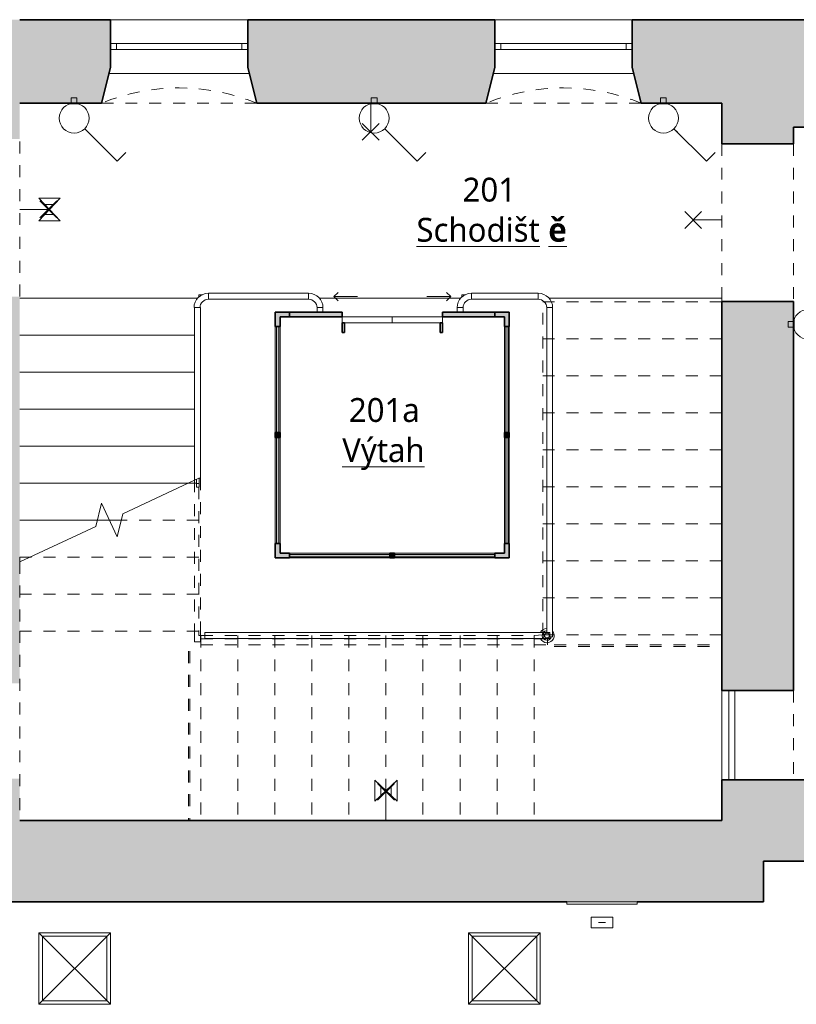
# Model space of a CAD drawing. Header units: metres. Extents: x -0.2 to 46.8, y -4.9 to 28.
# Tile 6 of 15: x 11.3 to 17.8, y 6.5 to 14.7. Entities that reach past the tile are written whole.
import ezdxf

# ---------------------------------------------------------------- set-up
doc = ezdxf.new("R2010")
doc.units = ezdxf.units.M
for name, pattern in [('AV - Carkovana 2mm', [0.0027, 0.002, -0.0007]), ('AV - Cerch_ 1 tecka 4mm', [0.006, 0.004, -0.001, 0, -0.001]), ('AV - Cerch_ 2 tecky 2mm', [0.0038, 0.002, -0.0006, 0, -0.0006, 0, -0.0006]), ('AV - Cerch_ 2 tecky 4mm', [0.008, 0.004, -0.0015, 0, -0.001, 0, -0.0015])]:
    doc.linetypes.add(name, pattern=pattern)
doc.layers.add('AV-MISTNOSTI', color=5, linetype='Continuous', lineweight=5, true_color=0x0000ff)
doc.layers.add('AV-TEXTY', color=5, linetype='Continuous', lineweight=13, true_color=0x0000ff)
doc.layers.add('AV-SRAFY', color=7, linetype='Continuous', lineweight=35)
doc.layers.add('AV-STAVBA', color=7, linetype='Continuous', lineweight=18)
doc.styles.add('Trebuchet MS_B', font='trebuc.ttf', dxfattribs={"height": 0.2})

# ---------------------------------------------------------------- blocks, each defined once
blk = doc.blocks.new('GM_Otvor_obdélníkový - 1320x2800-981965-2NP')
at = {"layer": 'AV-STAVBA', "color": 254, "linetype": 'AV - Cerch_ 1 tecka 4mm', "lineweight": 13, "true_color": 0xcccccc}
for p, q in [((-0.66, 0.315), (0.66, 0.315)), ((-0.66, -0.315), (0.66, -0.315)), ((-0.66, -0.315), (0.66, -0.315))]:
    blk.add_line(p, q, dxfattribs=at)
blk = doc.blocks.new('GM_Otvor_obdélníkový - 1320x2800-993324-2NP')
at = {"layer": 'AV-STAVBA', "color": 254, "linetype": 'AV - Cerch_ 1 tecka 4mm', "lineweight": 13, "true_color": 0xcccccc}
for p, q in [((-0.66, 0.3), (0.66, 0.3)), ((-0.66, -0.3), (0.66, -0.3)), ((-0.66, -0.3), (0.66, -0.3))]:
    blk.add_line(p, q, dxfattribs=at)
blk = doc.blocks.new('Systémový panel - Prosklený panel - Interiérový-1045395-2NP')
at = {"layer": 'AV-STAVBA', "true_color": 0xcccccc}
blk.add_hatch(color=254, dxfattribs=at).paths.add_polyline_path([(-0.445, 0.01), (-0.445, -0.01), (0.445, -0.01), (0.4444, 0.01)])
at = {"layer": 'AV-STAVBA', "color": 254, "true_color": 0xcccccc}
for p, q in [((0.445, 0.01), (-0.445, 0.01)), ((-0.445, 0.01), (-0.445, -0.01)), ((0.445, -0.01), (0.445, 0.01)), ((-0.445, -0.01), (0.445, -0.01))]:
    blk.add_line(p, q, dxfattribs=at)
blk = doc.blocks.new('Systémový panel - Prosklený panel - Interiérový-1045121-2NP')
at = {"layer": 'AV-STAVBA', "true_color": 0xcccccc}
blk.add_hatch(color=254, dxfattribs=at).paths.add_polyline_path([(0.42, 0.01), (-0.42, 0.01), (-0.42, -0.01), (0.42, -0.01)])
at = {"layer": 'AV-STAVBA', "color": 254, "true_color": 0xcccccc}
for p, q in [((0.42, 0.01), (-0.42, 0.01)), ((-0.42, 0.01), (-0.42, -0.01)), ((0.42, -0.01), (0.42, 0.01)), ((-0.42, -0.01), (0.42, -0.01))]:
    blk.add_line(p, q, dxfattribs=at)
blk = doc.blocks.new('L Corner Mullion - 100x100-1395239-2NP')
at = {"layer": 'AV-STAVBA', "true_color": 0xcccccc}
blk.add_hatch(color=254, dxfattribs=at).paths.add_polyline_path([(-0.02, 0.1), (-0.02, 0.02), (-0.1, 0.02), (-0.1, -0.02), (0.02, -0.02), (0.02, 0.1)])
at = {"layer": 'AV-STAVBA', "color": 254, "lineweight": 35, "true_color": 0xcccccc}
for p, q in [((0.02, 0.1), (-0.02, 0.1)), ((-0.02, 0.1), (-0.02, 0.02)), ((0.02, -0.02), (0.02, 0.1)), ((-0.02, 0.02), (-0.1, 0.02)), ((-0.1, 0.02), (-0.1, -0.02)), ((-0.1, -0.02), (0.02, -0.02))]:
    blk.add_line(p, q, dxfattribs=at)
blk = doc.blocks.new('L Corner Mullion - 100x100-1395240-2NP')
at = {"layer": 'AV-STAVBA', "true_color": 0xcccccc}
blk.add_hatch(color=254, dxfattribs=at).paths.add_polyline_path([(0.02, 0.1), (0.02, -0.02), (-0.1, -0.02), (-0.1, 0.02), (-0.02, 0.02), (-0.02, 0.1)])
at = {"layer": 'AV-STAVBA', "color": 254, "lineweight": 35, "true_color": 0xcccccc}
for p, q in [((-0.02, 0.1), (0.02, 0.1)), ((-0.02, 0.02), (-0.02, 0.1)), ((0.02, 0.1), (0.02, -0.02)), ((-0.1, -0.02), (-0.1, 0.02)), ((-0.1, 0.02), (-0.02, 0.02)), ((0.02, -0.02), (-0.1, -0.02))]:
    blk.add_line(p, q, dxfattribs=at)
blk = doc.blocks.new('Obdélníková příčel - Koncepční příčel interiérová 40_40-1045116-2NP')
at = {"layer": 'AV-STAVBA', "true_color": 0xcccccc}
blk.add_hatch(color=254, dxfattribs=at).paths.add_polyline_path([(-0.02, -0.02), (-0.02, 0.02), (0.02, 0.02), (0.02, -0.02)])
at = {"layer": 'AV-STAVBA', "color": 254, "lineweight": 35, "true_color": 0xcccccc}
for p, q in [((-0.02, 0.02), (0.02, 0.02)), ((-0.02, -0.02), (-0.02, 0.02)), ((0.02, 0.02), (0.02, -0.02)), ((0.02, -0.02), (-0.02, -0.02))]:
    blk.add_line(p, q, dxfattribs=at)
blk = doc.blocks.new('L Corner Mullion - 100x100-1044972-2NP')
at = {"layer": 'AV-STAVBA', "true_color": 0xcccccc}
blk.add_hatch(color=254, dxfattribs=at).paths.add_polyline_path([(0.02, 0.1), (-0.02, 0.1), (-0.02, 0.02), (-0.1, 0.02), (-0.1, -0.02), (0.02, -0.02)])
at = {"layer": 'AV-STAVBA', "color": 254, "lineweight": 35, "true_color": 0xcccccc}
for p, q in [((0.02, 0.1), (-0.02, 0.1)), ((-0.02, 0.1), (-0.02, 0.02)), ((0.02, -0.02), (0.02, 0.1)), ((-0.02, 0.02), (-0.1, 0.02)), ((-0.1, 0.02), (-0.1, -0.02)), ((-0.1, -0.02), (0.02, -0.02))]:
    blk.add_line(p, q, dxfattribs=at)
blk = doc.blocks.new('Obdélníková příčel - Koncepční příčel interiérová 80_40-1045391-2NP')
at = {"layer": 'AV-STAVBA', "color": 254, "true_color": 0xcccccc}
for p, q in [((13.4248, 10.3582), (13.4248, 11.2482)), ((13.4648, 11.2482), (13.4648, 10.3582))]:
    blk.add_line(p, q, dxfattribs=at)
blk = doc.blocks.new('Obdélníková příčel - Koncepční příčel interiérová 80_40-1045120-2NP')
at = {"layer": 'AV-STAVBA', "color": 254, "true_color": 0xcccccc}
for p, q in [((14.4248, 10.2782), (15.2648, 10.2782)), ((15.2648, 10.2382), (14.4248, 10.2382))]:
    blk.add_line(p, q, dxfattribs=at)
blk = doc.blocks.new('WI_2-2_bez středního sloupku_s příčlemi - 1150x2400-1162496-2NP')
at = {"layer": 'AV-STAVBA', "color": 254, "true_color": 0xcccccc}
for p, q in [((-0.575, 0.1), (-0.575, 0.15)), ((-0.575, 0.15), (0.575, 0.15)), ((-0.575, 0.1), (0.575, 0.1)), ((-0.525, 0.1), (-0.525, 0.15)), ((0.525, 0.1), (0.525, 0.15)), ((0.575, 0.1), (0.575, 0.15))]:
    blk.add_line(p, q, dxfattribs=at)
blk = doc.blocks.new('GM_Nika_zkosené ostění - v950-1164649-2NP')
at = {"layer": 'AV-STAVBA', "color": 254, "linetype": 'AV - Cerch_ 1 tecka 4mm', "lineweight": 13, "true_color": 0xcccccc}
blk.add_line((-0.525, 0.35), (0.775, 0.35), dxfattribs=at)
blk = doc.blocks.new('GM_Nika se zkoseným ostěním a klenutým nadpražím - 1150x2500_500-1164093-2NP')
at = {"layer": 'AV-STAVBA', "color": 254, "linetype": 'AV - Cerch_ 1 tecka 4mm', "lineweight": 13, "true_color": 0xcccccc}
for p, q in [((0.575, 0.35), (-0.575, 0.35)), ((0.65, -0.35), (-0.65, -0.35))]:
    blk.add_line(p, q, dxfattribs=at)
blk.add_arc((0, -1.9242), 1.7031, 67.56399, 112.43601, dxfattribs=at)
blk = doc.blocks.new('Railing - BA_Panel zábradlí-1395254-2NP')
at = {"layer": 'AV-STAVBA', "color": 254, "true_color": 0xcccccc}
for p, q in [((-0.0274, -0.0395), (-0.0274, -0.08)), ((-0.0274, -0.08), (-0.0074, -0.08)), ((-0.0274, -0.11), (-0.0274, -0.08)), ((-0.0074, -0.08), (-0.0074, -0.0463)), ((-0.0074, -0.08), (-0.0074, -0.11)), ((-0.0274, -0.11), (-0.0074, -0.11))]:
    blk.add_line(p, q, dxfattribs=at)
blk = doc.blocks.new('Railing - Railing-1361517-2NP')
at = {"layer": 'AV-STAVBA', "color": 254, "true_color": 0xcccccc}
for p, q in [((12.7494, 12.3359), (12.7994, 12.3359)), ((12.7494, 12.3359), (12.7494, 10.8891)), ((12.7994, 12.3359), (12.7994, 10.9056)), ((12.7494, 10.8891), (12.7848, 10.9056)), ((12.7848, 10.9056), (12.7994, 10.9056))]:
    blk.add_line(p, q, dxfattribs=at)
at = {"layer": 'AV-STAVBA', "color": 254, "linetype": 'AV - Cerch_ 2 tecky 2mm', "true_color": 0xcccccc}
for p, q in [((12.7994, 10.9056), (12.7994, 9.6259)), ((12.7494, 10.8891), (12.7494, 9.6259)), ((12.7494, 9.6259), (12.7494, 9.5359)), ((12.7994, 9.6259), (12.7994, 9.5359)), ((12.7994, 9.5359), (12.7494, 9.5359))]:
    blk.add_line(p, q, dxfattribs=at)
at = {"extrusion": (0, 0, -1), "zscale": -1}
blk.add_blockref('Railing - BA_Panel zábradlí-1395254-2NP', (-12.7594, 10.9409), dxfattribs=at)
blk = doc.blocks.new('Railing - BA_Zdobný sloupek zábradlí-1391636-2NP')
at = {"layer": 'AV-STAVBA', "color": 254, "true_color": 0xcccccc}
for p, q in [((0.025, 0.025), (-0.025, 0.025)), ((-0.025, 0.025), (-0.025, -0.025)), ((0.025, -0.025), (0.025, 0.025)), ((-0.025, -0.025), (0.025, -0.025))]:
    blk.add_line(p, q, dxfattribs=at)
at = {"layer": 'AV-STAVBA', "color": 254, "true_color": 0xcccccc, "flags": 128}
for points in [[(0.02, 0), (0.02, 0.0008), (0.0199, 0.0016), (0.0199, 0.0024), (0.0197, 0.0032), (0.0196, 0.004), (0.0194, 0.0048), (0.0192, 0.0055), (0.019, 0.0063), (0.0187, 0.007), (0.0184, 0.0078), (0.0181, 0.0085), (0.0177, 0.0092), (0.0174, 0.0099), (0.0169, 0.0106), (0.0165, 0.0113), (0.016, 0.0119), (0.0156, 0.0126), (0.015, 0.0132), (0.0145, 0.0138), (0.0139, 0.0143), (0.0133, 0.0149), (0.0127, 0.0154), (0.0121, 0.0159), (0.0115, 0.0164), (0.0108, 0.0168), (0.0101, 0.0172), (0.0094, 0.0176), (0.0087, 0.018), (0.008, 0.0183), (0.0072, 0.0186), (0.0065, 0.0189), (0.0057, 0.0192), (0.005, 0.0194), (0.0042, 0.0196), (0.0034, 0.0197), (0.0026, 0.0198), (0.0018, 0.0199), (0.001, 0.02), (0.0002, 0.02), (-0.0006, 0.02), (-0.0014, 0.02), (-0.0022, 0.0199), (-0.003, 0.0198), (-0.0038, 0.0196), (-0.0045, 0.0195), (-0.0053, 0.0193), (-0.0061, 0.0191), (-0.0068, 0.0188), (-0.0076, 0.0185), (-0.0083, 0.0182), (-0.009, 0.0178), (-0.0097, 0.0175), (-0.0104, 0.0171), (-0.0111, 0.0166), (-0.0118, 0.0162), (-0.0124, 0.0157), (-0.013, 0.0152), (-0.0136, 0.0146), (-0.0142, 0.0141), (-0.0147, 0.0135), (-0.0153, 0.0129), (-0.0158, 0.0123), (-0.0163, 0.0116), (-0.0167, 0.011), (-0.0171, 0.0103), (-0.0175, 0.0096), (-0.0179, 0.0089), (-0.0182, 0.0082), (-0.0186, 0.0074), (-0.0188, 0.0067), (-0.0191, 0.0059), (-0.0193, 0.0052), (-0.0195, 0.0044), (-0.0197, 0.0036), (-0.0198, 0.0028), (-0.0199, 0.002), (-0.02, 0.0012), (-0.02, 0.0004), (-0.02, 0)], [(-0.02, 0), (-0.02, -0.0008), (-0.0199, -0.0016), (-0.0199, -0.0024), (-0.0197, -0.0032), (-0.0196, -0.004), (-0.0194, -0.0048), (-0.0192, -0.0055), (-0.019, -0.0063), (-0.0187, -0.007), (-0.0184, -0.0078), (-0.0181, -0.0085), (-0.0177, -0.0092), (-0.0174, -0.0099), (-0.0169, -0.0106), (-0.0165, -0.0113), (-0.016, -0.0119), (-0.0156, -0.0126), (-0.015, -0.0132), (-0.0145, -0.0138), (-0.0139, -0.0143), (-0.0133, -0.0149), (-0.0127, -0.0154), (-0.0121, -0.0159), (-0.0115, -0.0164), (-0.0108, -0.0168), (-0.0101, -0.0172), (-0.0094, -0.0176), (-0.0087, -0.018), (-0.008, -0.0183), (-0.0072, -0.0186), (-0.0065, -0.0189), (-0.0057, -0.0192), (-0.005, -0.0194), (-0.0042, -0.0196), (-0.0034, -0.0197), (-0.0026, -0.0198), (-0.0018, -0.0199), (-0.001, -0.02), (-0.0002, -0.02), (0.0006, -0.02), (0.0014, -0.02), (0.0022, -0.0199), (0.003, -0.0198), (0.0038, -0.0196), (0.0045, -0.0195), (0.0053, -0.0193), (0.0061, -0.0191), (0.0068, -0.0188), (0.0076, -0.0185), (0.0083, -0.0182), (0.009, -0.0178), (0.0097, -0.0175), (0.0104, -0.0171), (0.0111, -0.0166), (0.0118, -0.0162), (0.0124, -0.0157), (0.013, -0.0152), (0.0136, -0.0146), (0.0142, -0.0141), (0.0147, -0.0135), (0.0153, -0.0129), (0.0158, -0.0123), (0.0163, -0.0116), (0.0167, -0.011), (0.0171, -0.0103), (0.0175, -0.0096), (0.0179, -0.0089), (0.0182, -0.0082), (0.0186, -0.0074), (0.0188, -0.0067), (0.0191, -0.0059), (0.0193, -0.0052), (0.0195, -0.0044), (0.0197, -0.0036), (0.0198, -0.0028), (0.0199, -0.002), (0.02, -0.0012), (0.02, -0.0004), (0.02, 0)]]:
    blk.add_lwpolyline(points, dxfattribs=at)
at = {"layer": 'AV-STAVBA', "color": 254, "true_color": 0xcccccc}
for radius, start, end in [(0.06, 115.30778, 180), (0.04, 3.70125, 180), (0.06, 2.43729, 64.69222), (0.06, 180, 307.18956), (0.04, 180, 255)]:
    blk.add_arc((0, 0), radius, start, end, dxfattribs=at)
blk = doc.blocks.new('Railing - Railing-1391718-2NP')
at = {"layer": 'AV-STAVBA', "color": 254, "true_color": 0xcccccc}
for p, q in [((12.8348, 9.6132), (15.6506, 9.6132)), ((12.8348, 9.5632), (12.8348, 9.6132)), ((15.6506, 9.6132), (15.6756, 9.6132)), ((12.8348, 9.5632), (15.6506, 9.5632)), ((15.6506, 9.5632), (15.6756, 9.5632))]:
    blk.add_line(p, q, dxfattribs=at)
at = {"rotation": 89.9999999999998}
blk.add_blockref('Railing - BA_Zdobný sloupek zábradlí-1391636-2NP', (15.7006, 9.5882), dxfattribs=at)
blk = doc.blocks.new('Railing - Railing-1391833-2NP')
at = {"layer": 'AV-STAVBA', "color": 254, "true_color": 0xcccccc}
for p, q in [((15.6981, 9.6132), (15.6981, 12.3359)), ((15.7481, 9.5782), (15.7481, 12.3359)), ((15.7481, 9.5782), (15.7256, 9.5782))]:
    blk.add_line(p, q, dxfattribs=at)
blk = doc.blocks.new('DO_2_Ocel__posuvné_výtahové - 800x1970-1045821-2NP')
at = {"layer": 'AV-STAVBA', "color": 254, "lineweight": 35, "true_color": 0xcccccc}
for p, q in [((-0.4, 0.15), (-0.42, 0.15)), ((-0.42, 0.15), (-0.42, 0.07)), ((-0.4, 0.07), (-0.4, 0.15)), ((0.42, 0.15), (0.4, 0.15)), ((0.4, 0.15), (0.4, 0.07)), ((0.42, 0.07), (0.42, 0.15)), ((-0.42, 0.07), (-0.4, 0.07)), ((0.4, 0.07), (0.42, 0.07))]:
    blk.add_line(p, q, dxfattribs=at)
at = {"layer": 'AV-STAVBA', "color": 254, "linetype": 'AV - Cerch_ 1 tecka 4mm', "true_color": 0xcccccc}
blk.add_line((-0.52, 0.02), (0.52, 0.02), dxfattribs=at)
at = {"layer": 'AV-STAVBA', "color": 254, "true_color": 0xcccccc}
for p, q in [((-0.42, 0.07), (0, 0.07)), ((-0.42, 0.02), (-0.42, 0.07)), ((0, 0.02), (-0.42, 0.02)), ((0, 0.07), (0.42, 0.07)), ((0, 0.07), (0.42, 0.07)), ((0, 0.02), (0, 0.07)), ((0.42, 0.02), (0, 0.02)), ((0.42, 0.07), (0.42, 0.02)), ((-0.4896, -0.15), (-0.4542, -0.1146)), ((-0.4896, -0.15), (-0.2896, -0.15)), ((-0.4896, -0.15), (-0.4542, -0.1854)), ((0.4896, -0.15), (0.2896, -0.15)), ((0.4896, -0.15), (0.4542, -0.1146)), ((0.4896, -0.15), (0.4542, -0.1854))]:
    blk.add_line(p, q, dxfattribs=at)
blk = doc.blocks.new('Railing - Railing-1395246-2NP')
at = {"layer": 'AV-STAVBA', "color": 254, "linetype": 'AV - Cerch_ 2 tecky 2mm', "true_color": 0xcccccc}
for p, q in [((12.8023, 9.5609), (15.5923, 9.5609)), ((12.8023, 9.5109), (12.8023, 9.5609)), ((12.8023, 9.5109), (15.5923, 9.5109)), ((15.5923, 9.5609), (15.7048, 9.5609)), ((15.5923, 9.5109), (15.7048, 9.5109)), ((15.7048, 9.5609), (15.7048, 9.5109))]:
    blk.add_line(p, q, dxfattribs=at)
blk = doc.blocks.new('Railing - BA_Panel zábradlí-1395425-2NP')
at = {"layer": 'AV-STAVBA', "color": 254, "true_color": 0xcccccc}
for q in [(-0.0274, -0.0803), (-0.0076, -0.11)]:
    blk.add_line((-0.0274, -0.11), q, dxfattribs=at)
blk = doc.blocks.new('Railing - Railing-1395258-2NP')
at = {"layer": 'AV-STAVBA', "color": 254, "true_color": 0xcccccc}
for p, q in [((12.8648, 12.4059), (12.8648, 12.4559)), ((13.7048, 12.4559), (12.8648, 12.4559)), ((12.8648, 12.4059), (12.8648, 12.4559)), ((12.8648, 12.4059), (13.7048, 12.4059)), ((13.7048, 12.4559), (13.7048, 12.4059)), ((13.7048, 12.4559), (13.7048, 12.4059)), ((12.7448, 12.3359), (12.7494, 12.3359)), ((13.7748, 12.3359), (13.8248, 12.3359)), ((13.7748, 12.3359), (13.7748, 12.2982)), ((13.7748, 12.3359), (13.8248, 12.3359)), ((13.8248, 12.2982), (13.8248, 12.3359))]:
    blk.add_line(p, q, dxfattribs=at)
for centre, radius, start, end in [((12.8648, 12.3359), 0.12, 90, 180), ((12.8648, 12.3359), 0.07, 90, 180), ((13.7048, 12.3359), 0.12, 0, 90), ((13.7048, 12.3359), 0.07, 0, 90)]:
    blk.add_arc(centre, radius, start, end, dxfattribs=at)
at = {"rotation": 270}
blk.add_blockref('Railing - BA_Panel zábradlí-1395425-2NP', (12.8948, 12.4159), dxfattribs=at)
blk = doc.blocks.new('Railing - Railing-1395430-2NP')
at = {"layer": 'AV-STAVBA', "color": 254, "true_color": 0xcccccc}
for p, q in [((15.0681, 12.4059), (15.0681, 12.4559)), ((15.6281, 12.4559), (15.0681, 12.4559)), ((15.0681, 12.4059), (15.0681, 12.4559)), ((15.0681, 12.4059), (15.6281, 12.4059)), ((15.6281, 12.4559), (15.6281, 12.4059)), ((15.6281, 12.4559), (15.6281, 12.4059)), ((14.9481, 12.3359), (14.9981, 12.3359)), ((14.9481, 12.3359), (14.9981, 12.3359)), ((14.9481, 12.3359), (14.9481, 12.2982)), ((14.9981, 12.2982), (14.9981, 12.3359)), ((15.6981, 12.3359), (15.7481, 12.3359))]:
    blk.add_line(p, q, dxfattribs=at)
for centre, radius, start, end in [((15.0681, 12.3359), 0.12, 90, 180), ((15.0681, 12.3359), 0.07, 90, 180), ((15.6281, 12.3359), 0.12, 0, 90), ((15.6281, 12.3359), 0.07, 0, 90)]:
    blk.add_arc(centre, radius, start, end, dxfattribs=at)
at = {"rotation": 269.9999999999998}
blk.add_blockref('Railing - BA_Panel zábradlí-1395425-2NP', (15.0981, 12.4159), dxfattribs=at)
blk = doc.blocks.new('SFR_IPE - IPE 220-1424551-2NP')
at = {"layer": 'AV-STAVBA', "color": 254, "linetype": 'AV - Carkovana 2mm', "true_color": 0xcccccc}
for p, q in [((0.7097, 0.0065), (-0.7097, 0.0065)), ((0.7097, -0.0065), (-0.7097, -0.0065))]:
    blk.add_line(p, q, dxfattribs=at)
blk = doc.blocks.new('SFR_IPE - IPE 220-1424547-2NP')
at = {"layer": 'AV-STAVBA', "color": 254, "linetype": 'AV - Carkovana 2mm', "true_color": 0xcccccc}
for p, q in [((0.702, 0.0065), (-0.702, 0.0065)), ((0.702, -0.0065), (-0.702, -0.0065))]:
    blk.add_line(p, q, dxfattribs=at)
blk = doc.blocks.new('GM_Otvor_obdélníkový - 750x2400-993894-2NP')
at = {"layer": 'AV-STAVBA', "color": 254, "linetype": 'AV - Cerch_ 1 tecka 4mm', "lineweight": 13, "true_color": 0xcccccc}
for p, q in [((-0.375, 0.3), (0.375, 0.3)), ((-0.375, -0.3), (0.375, -0.3)), ((-0.375, -0.3), (0.375, -0.3))]:
    blk.add_line(p, q, dxfattribs=at)
blk = doc.blocks.new('Railing - Railing-1426095-2NP')
at = {"layer": 'AV-STAVBA', "color": 254, "true_color": 0xcccccc}
for p, q in [((17.2248, 9.1282), (17.2248, 8.3782)), ((17.2748, 8.3782), (17.2748, 9.1282))]:
    blk.add_line(p, q, dxfattribs=at)
blk = doc.blocks.new('D0089 - 1514 - OÚPSŘ_Benešova_rvt-1-2NP')
at = {"layer": 'AV-SRAFY', "lineweight": 18, "true_color": 0xcccccc}
h = blk.add_hatch(color=254, dxfattribs=at)
h.paths.add_polyline_path([(8.3296, 13.8982), (8.9398, 13.8982), (8.9848, 14.2982), (9.0298, 14.2982), (9.0298, 14.3482), (9.0798, 14.3482), (9.0798, 14.7482), (8.2298, 14.7482), (8.2298, 13.8982), (8.3048, 13.8982)])
h.paths.add_polyline_path([(10.6548, 13.8982), (11.2848, 13.8982), (11.2848, 14.7482), (10.2298, 14.7482), (10.2298, 14.3482), (10.2798, 14.3482), (10.2798, 14.2982), (10.3248, 14.2982), (10.3698, 13.8982)])
h = blk.add_hatch(color=254, dxfattribs=at)
h.paths.add_polyline_path([(16.4898, 14.0482), (17.1648, 14.0482), (17.1648, 14.7482), (16.4148, 14.7482), (16.4148, 14.3482), (16.4679, 14.1359)])
h.paths.add_polyline_path([(15.1898, 14.0482), (15.2648, 14.3482), (15.2648, 14.7482), (13.1948, 14.7482), (13.1948, 14.3482), (13.2698, 14.0482)])
h.paths.add_polyline_path([(11.2848, 14.0482), (11.9698, 14.0482), (12.0448, 14.3482), (12.0448, 14.7482), (11.2848, 14.7482)])
h = blk.add_hatch(color=254, dxfattribs=at)
h.paths.add_polyline_path([(22.0543, 13.8482), (22.0748, 13.8482), (22.0748, 14.7482), (20.8948, 14.7482), (20.8948, 14.2982), (20.9698, 13.8482), (21.7248, 13.8482)])
h.paths.add_polyline_path([(18.5198, 13.8482), (18.5948, 14.2982), (18.5948, 14.7482), (17.1648, 14.7482), (17.1648, 13.8482), (18.496, 13.8482)])
h.paths.add_polyline_path([(19.5948, 14.2982), (19.8948, 14.2982), (19.8948, 14.7482), (19.5948, 14.7482)])
h = blk.add_hatch(color=254, dxfattribs=at)
h.paths.add_polyline_path([(11.2848, 7.7082), (11.2848, 8.3882), (10.6548, 8.3882), (10.6548, 7.7082), (10.9948, 7.7082)])
h.paths.add_polyline_path([(10.8712, 9.1882), (11.2848, 9.1882), (11.2848, 12.4282), (10.6548, 12.4282), (10.6548, 9.1882)])
h.paths.add_polyline_path([(10.6548, 13.7482), (11.2848, 13.7482), (11.2848, 13.8982), (10.6548, 13.8982)])
h = blk.add_hatch(color=254, dxfattribs=at)
h.paths.add_polyline_path([(17.5148, 7.6982), (17.7648, 7.6982), (17.7648, 8.3782), (17.1648, 8.3782), (17.1648, 7.6982)])
h.paths.add_polyline_path([(17.1648, 9.1282), (17.7648, 9.1282), (17.7648, 12.3882), (17.1648, 12.3882), (17.1648, 9.8035)])
h.paths.add_polyline_path([(17.7335, 13.7082), (17.7648, 13.7082), (17.7648, 13.8482), (17.1648, 13.8482), (17.1648, 13.7082), (17.4794, 13.7082)])
h = blk.add_hatch(color=254, dxfattribs=at)
h.paths.add_polyline_path([(13.9848, 12.2582), (13.9848, 12.2982), (13.5448, 12.2982), (13.5448, 12.2582), (13.9211, 12.2582)])
h.paths.add_polyline_path([(14.8248, 12.2582), (15.2648, 12.2582), (15.2648, 12.2982), (14.8248, 12.2982)])
h = blk.add_hatch(color=254, dxfattribs=at)
h.paths.add_polyline_path([(33.8548, 7.6982), (34.5474, 7.6982), (34.5474, 8.3782), (31.2824, 8.3782), (31.2824, 7.6982), (32.2206, 7.6982)])
h.paths.add_polyline_path([(39.2348, 7.6982), (39.2348, 8.3782), (35.9474, 8.3782), (35.9474, 7.6982), (36.2872, 7.6982)])
h.paths.add_polyline_path([(19.0448, 7.6982), (19.0448, 8.3782), (17.7648, 8.3782), (17.7648, 7.6982), (18.0686, 7.6982), (18.0686, 7.8732), (18.7186, 7.8732), (18.7186, 7.6982)])
h.paths.add_polyline_path([(20.4448, 7.6982), (22.9848, 7.6982), (22.9848, 8.3782), (20.4448, 8.3782)])
h.paths.add_polyline_path([(24.2848, 7.6982), (29.9324, 7.6982), (29.9324, 8.3782), (24.2848, 8.3782)])
blk.add_hatch(color=254, dxfattribs=at).paths.add_polyline_path([(15.8866, 7.3582), (17.5148, 7.3582), (17.5148, 7.6982), (17.1648, 7.6982), (17.1648, 8.0382), (11.2848, 8.0382), (11.2848, 7.7082), (10.9948, 7.7082), (10.9948, 7.3582), (15.8666, 7.3582)])
at = {"layer": 'AV-STAVBA', "color": 254, "lineweight": 35, "true_color": 0xcccccc}
for p, q in [((12.0448, 14.7482), (11.2848, 14.7482)), ((12.0448, 14.3482), (12.0448, 14.7482)), ((15.2648, 14.7482), (13.1948, 14.7482)), ((13.1948, 14.7482), (13.1948, 14.3482)), ((15.2648, 14.3482), (15.2648, 14.7482)), ((17.1648, 14.7482), (16.4148, 14.7482)), ((16.4148, 14.7482), (16.4148, 14.3482)), ((18.5948, 14.7482), (17.1648, 14.7482)), ((11.9698, 14.0482), (12.0448, 14.3482)), ((13.1948, 14.3482), (13.2698, 14.0482)), ((15.1898, 14.0482), (15.2648, 14.3482)), ((16.4148, 14.3482), (16.4898, 14.0482)), ((11.2848, 14.0482), (11.9698, 14.0482)), ((13.2698, 14.0482), (15.1898, 14.0482)), ((16.4898, 14.0482), (17.1648, 14.0482)), ((17.1648, 14.0482), (17.1648, 13.8482)), ((17.1648, 13.8482), (17.1648, 13.7082)), ((17.7648, 13.8482), (18.5198, 13.8482)), ((17.7648, 13.7082), (17.7648, 13.8482)), ((17.1648, 13.7082), (17.7648, 13.7082)), ((17.1648, 12.3882), (17.1648, 9.1282)), ((17.7648, 12.3882), (17.1648, 12.3882)), ((17.7648, 9.1282), (17.7648, 12.3882)), ((13.9848, 12.2982), (13.5448, 12.2982)), ((13.5448, 12.2982), (13.5448, 12.2582)), ((13.9848, 12.2582), (13.9848, 12.2982)), ((15.2648, 12.2982), (14.8248, 12.2982)), ((14.8248, 12.2982), (14.8248, 12.2582)), ((15.2648, 12.2582), (15.2648, 12.2982)), ((13.5448, 12.2582), (13.9848, 12.2582)), ((14.8248, 12.2582), (15.2648, 12.2582)), ((17.1648, 9.1282), (17.7648, 9.1282)), ((17.1648, 8.3782), (17.1648, 8.0382)), ((17.7648, 8.3782), (17.1648, 8.3782)), ((19.0448, 8.3782), (17.7648, 8.3782)), ((17.1648, 8.0382), (11.2848, 8.0382)), ((17.5148, 7.3582), (17.5148, 7.6982)), ((17.5148, 7.6982), (17.7648, 7.6982)), ((17.7648, 7.6982), (18.0686, 7.6982)), ((10.9948, 7.3582), (15.8666, 7.3582)), ((16.4566, 7.3582), (17.5148, 7.3582))]:
    blk.add_line(p, q, dxfattribs=at)
at = {"layer": 'AV-STAVBA', "color": 254, "true_color": 0xcccccc}
for p, q in [((12.0448, 14.7482), (13.1948, 14.7482)), ((15.2648, 14.7482), (16.4148, 14.7482)), ((12.0323, 14.2982), (13.2073, 14.2982)), ((16.4273, 14.2982), (15.2523, 14.2982)), ((12.7772, 12.4159), (11.2848, 12.4159)), ((13.7924, 12.4159), (14.9805, 12.4159)), ((15.7158, 12.4159), (17.1648, 12.4159)), ((17.1648, 12.4159), (17.1648, 12.3882)), ((12.7494, 12.1059), (11.2848, 12.1059)), ((12.7494, 11.7959), (11.2848, 11.7959)), ((12.7494, 11.4859), (11.2848, 11.4859)), ((12.7494, 11.1759), (11.2848, 11.1759)), ((12.6996, 10.8659), (11.2848, 10.8659)), ((11.9344, 10.5559), (11.2848, 10.5559)), ((12.1353, 10.5559), (12.0348, 10.5559)), ((11.2848, 10.2459), (11.2848, 10.2062)), ((11.37, 10.2459), (11.2848, 10.2459)), ((17.1648, 9.1282), (17.1648, 8.3782))]:
    blk.add_line(p, q, dxfattribs=at)
at = {"layer": 'AV-STAVBA', "color": 254, "linetype": 'AV - Cerch_ 2 tecky 4mm', "true_color": 0xcccccc}
for p, q in [((12.7772, 12.4159), (11.2848, 12.4159)), ((15.6648, 12.3832), (17.1648, 12.3832)), ((15.6648, 9.5932), (15.6648, 12.3832)), ((17.1648, 9.5932), (17.1648, 12.3832)), ((12.7494, 12.1059), (11.2848, 12.1059)), ((15.6648, 12.0732), (17.1648, 12.0732)), ((15.6648, 12.0732), (17.1648, 12.0732)), ((12.7494, 11.7959), (11.2848, 11.7959)), ((15.6648, 11.7632), (17.1648, 11.7632)), ((15.6648, 11.7632), (17.1648, 11.7632)), ((12.7494, 11.4859), (11.2848, 11.4859)), ((15.6648, 11.4532), (17.1648, 11.4532)), ((15.6648, 11.4532), (17.1648, 11.4532)), ((12.7494, 11.1759), (11.2848, 11.1759)), ((15.6648, 11.1432), (17.1648, 11.1432)), ((15.6648, 11.1432), (17.1648, 11.1432)), ((12.6996, 10.8659), (11.2848, 10.8659)), ((12.7668, 10.8659), (12.6996, 10.8659)), ((12.7668, 10.8659), (12.6996, 10.8659)), ((12.7848, 10.8309), (12.7848, 9.6259)), ((15.6648, 10.8332), (17.1648, 10.8332)), ((15.6648, 10.8332), (17.1648, 10.8332)), ((11.9344, 10.5559), (11.2848, 10.5559)), ((12.0348, 10.5559), (11.9344, 10.5559)), ((12.0348, 10.5559), (11.9344, 10.5559)), ((12.1353, 10.5559), (12.0348, 10.5559)), ((12.7848, 10.5559), (12.1353, 10.5559)), ((12.7848, 10.5559), (12.1353, 10.5559)), ((15.6648, 10.5232), (17.1648, 10.5232)), ((15.6648, 10.5232), (17.1648, 10.5232)), ((11.37, 10.2459), (11.2848, 10.2459)), ((12.7848, 10.2459), (11.37, 10.2459)), ((12.7848, 10.2459), (11.37, 10.2459)), ((11.2848, 10.2062), (11.2848, 9.6259)), ((15.6648, 10.2132), (17.1648, 10.2132)), ((15.6648, 10.2132), (17.1648, 10.2132)), ((12.7848, 9.9359), (11.2848, 9.9359)), ((12.7848, 9.9359), (11.2848, 9.9359)), ((15.6648, 9.9032), (17.1648, 9.9032)), ((15.6648, 9.9032), (17.1648, 9.9032)), ((11.2848, 9.6259), (11.2848, 8.0382)), ((12.7848, 9.6259), (11.2848, 9.6259)), ((12.7848, 9.6259), (11.2848, 9.6259)), ((12.7848, 9.5882), (12.7848, 9.6259)), ((12.8023, 9.5882), (12.7848, 9.5882)), ((12.8023, 9.5882), (12.8023, 8.0382)), ((12.8023, 9.5882), (15.5923, 9.5882)), ((12.8023, 9.5882), (12.8023, 8.0382)), ((13.1123, 9.5882), (13.1123, 8.0382)), ((13.1123, 9.5882), (13.1123, 8.0382)), ((13.4223, 9.5882), (13.4223, 8.0382)), ((13.4223, 9.5882), (13.4223, 8.0382)), ((13.7323, 9.5882), (13.7323, 8.0382)), ((13.7323, 9.5882), (13.7323, 8.0382)), ((14.0423, 9.5882), (14.0423, 8.0382)), ((14.0423, 9.5882), (14.0423, 8.0382)), ((14.3523, 9.5882), (14.3523, 8.0382)), ((14.3523, 9.5882), (14.3523, 8.0382)), ((14.6623, 9.5882), (14.6623, 8.0382)), ((14.6623, 9.5882), (14.6623, 8.0382)), ((14.9723, 9.5882), (14.9723, 8.0382)), ((14.9723, 9.5882), (14.9723, 8.0382)), ((15.2823, 9.5882), (15.2823, 8.0382)), ((15.2823, 9.5882), (15.2823, 8.0382)), ((15.6648, 9.5932), (15.5923, 9.5882)), ((15.5923, 9.5882), (15.5923, 8.0382)), ((15.5923, 9.5882), (15.5923, 8.0382)), ((15.6648, 9.5932), (17.1648, 9.5932)), ((15.6648, 9.5932), (17.1648, 9.5932)), ((17.1648, 8.0382), (17.1648, 9.5932)), ((11.2848, 8.0382), (12.8023, 8.0382)), ((12.8023, 8.0382), (15.5923, 8.0382)), ((15.5923, 8.0382), (17.1648, 8.0382))]:
    blk.add_line(p, q, dxfattribs=at)
at = {"layer": 'AV-STAVBA', "color": 254, "lineweight": 13, "true_color": 0xcccccc}
for p, q in [((12.1481, 10.6087), (12.7494, 10.8891)), ((11.9215, 10.5031), (11.9688, 10.6975)), ((11.9688, 10.6975), (12.1008, 10.4143)), ((12.1008, 10.4143), (12.1481, 10.6087)), ((11.2848, 10.2062), (11.9215, 10.5031))]:
    blk.add_line(p, q, dxfattribs=at)
at = {"layer": 'AV-STAVBA', "color": 254, "lineweight": 18, "true_color": 0xcccccc}
for name, p in [('GM_Nika se zkoseným ostěním a klenutým nadpražím - 1150x2500_500-1164093-2NP', (12.6198, 14.3982)), ('GM_Nika se zkoseným ostěním a klenutým nadpražím - 1150x2500_500-1164093-2NP', (15.8398, 14.3982)), ('WI_2-2_bez středního sloupku_s příčlemi - 1150x2400-1162496-2NP', (12.6198, 14.3982)), ('WI_2-2_bez středního sloupku_s příčlemi - 1150x2400-1162496-2NP', (15.8398, 14.3982)), ('Railing - Railing-1395258-2NP', (0, 0)), ('Railing - Railing-1395430-2NP', (0, 0)), ('Railing - Railing-1361517-2NP', (0, 0)), ('Railing - Railing-1391833-2NP', (0, 0)), ('Obdélníková příčel - Koncepční příčel interiérová 80_40-1045391-2NP', (0, 0.93)), ('Obdélníková příčel - Koncepční příčel interiérová 80_40-1045391-2NP', (0, 0)), ('L Corner Mullion - 100x100-1044972-2NP', (15.3648, 10.2582)), ('Obdélníková příčel - Koncepční příčel interiérová 80_40-1045120-2NP', (-0.88, 0)), ('Obdélníková příčel - Koncepční příčel interiérová 80_40-1045120-2NP', (0, 0)), ('Railing - Railing-1391718-2NP', (0, 0)), ('Railing - Railing-1395246-2NP', (0, 0)), ('Railing - Railing-1426095-2NP', (0, 0))]:
    blk.add_blockref(name, p, dxfattribs=at)
for name, p, rotation in [('GM_Nika_zkosené ostění - v950-1164649-2NP', (12.7448, 14.3982), 180), ('GM_Nika_zkosené ostění - v950-1164649-2NP', (15.9648, 14.3982), 180), ('GM_Otvor_obdélníkový - 1320x2800-981965-2NP', (10.9698, 13.0882), 89.9999999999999), ('GM_Otvor_obdélníkový - 1320x2800-993324-2NP', (17.4648, 13.0482), 269.9999999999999), ('DO_2_Ocel__posuvné_výtahové - 800x1970-1045821-2NP', (14.4048, 12.2782), 180), ('L Corner Mullion - 100x100-1395239-2NP', (13.4448, 12.2782), 180), ('Systémový panel - Prosklený panel - Interiérový-1045395-2NP', (13.4448, 11.7332), 90), ('Obdélníková příčel - Koncepční příčel interiérová 80_40-1045391-2NP', (28.8096, 22.5364), 180), ('Systémový panel - Prosklený panel - Interiérový-1045395-2NP', (15.3648, 11.7332), 270), ('Systémový panel - Prosklený panel - Interiérový-1045395-2NP', (13.4448, 10.8032), 90), ('Obdélníková příčel - Koncepční příčel interiérová 80_40-1045391-2NP', (28.8096, 21.6064), 180), ('Systémový panel - Prosklený panel - Interiérový-1045395-2NP', (15.3648, 10.8032), 270), ('L Corner Mullion - 100x100-1044972-2NP', (13.4448, 10.2582), 270), ('Systémový panel - Prosklený panel - Interiérový-1045121-2NP', (13.9648, 10.2582), 180), ('Systémový panel - Prosklený panel - Interiérový-1045121-2NP', (14.8448, 10.2582), 180), ('SFR_IPE - IPE 220-1424547-2NP', (16.4628, 9.5033), 180), ('SFR_IPE - IPE 220-1424551-2NP', (12.7038, 8.7479), 90), ('GM_Otvor_obdélníkový - 750x2400-993894-2NP', (17.4648, 8.7532), 269.9999999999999)]:
    blk.add_blockref(name, p, dxfattribs=dict(at, rotation=rotation))
at = {"layer": 'AV-STAVBA', "color": 254, "lineweight": 18, "true_color": 0xcccccc, "extrusion": (0, 0, -1)}
for name, p, rotation in [('L Corner Mullion - 100x100-1395240-2NP', (-15.3648, 12.2782), 180), ('Obdélníková příčel - Koncepční příčel interiérová 40_40-1045116-2NP', (-13.4448, 11.2682), 90), ('Obdélníková příčel - Koncepční příčel interiérová 40_40-1045116-2NP', (-15.3648, 11.2682), 270)]:
    blk.add_blockref(name, p, dxfattribs=dict(at, rotation=rotation))
blk.add_blockref('Obdélníková příčel - Koncepční příčel interiérová 40_40-1045116-2NP', (-14.4048, 10.2582), dxfattribs=at)
blk = doc.blocks.new('EF_Vypínač - Jednoklapka-835338-2NP')
at = {"layer": 'AV-STAVBA'}
for p, q in [((1.9098, 25.0188), (1.9098, 25.0988)), ((1.9098, 25.0988), (1.9148, 25.0988)), ((1.9098, 25.0888), (1.9098, 25.0288)), ((1.9098, 25.0288), (1.9098, 25.0888)), ((1.9148, 25.0988), (1.9148, 25.0188)), ((1.9148, 25.0828), (1.9598, 25.0828)), ((1.9598, 25.0828), (1.9598, 25.0348)), ((1.9148, 25.0188), (1.9098, 25.0188)), ((1.9598, 25.0348), (1.9148, 25.0348))]:
    blk.add_line(p, q, dxfattribs=at)
blk = doc.blocks.new('EE_Rozvaděč zapuštěný do stěny - 550x550-874037-2NP')
at = {"layer": 'AV-STAVBA'}
for p, q in [((15.8666, 7.3582), (16.4566, 7.3582)), ((15.8666, 7.3582), (15.8666, 7.3382)), ((16.4566, 7.3382), (16.4566, 7.3582)), ((16.4566, 7.3382), (15.8666, 7.3382))]:
    blk.add_line(p, q, dxfattribs=at)
at = {"layer": 'AV-STAVBA', "color": 5, "lineweight": 13, "true_color": 0x0000ff}
for p, q in [((16.0716, 7.2284), (16.0716, 7.1384)), ((16.2516, 7.2284), (16.0716, 7.2284)), ((16.1316, 7.1834), (16.1916, 7.1834)), ((16.2516, 7.1384), (16.2516, 7.2284)), ((16.0716, 7.1384), (16.2516, 7.1384))]:
    blk.add_line(p, q, dxfattribs=at)
blk = doc.blocks.new('LF_polokoule_face - LF_polokoule_face-899879-2NP')
at = {"layer": 'AV-STAVBA', "color": 5, "true_color": 0x0000ff}
for p, q in [((14.4225, 8.2073), (14.2811, 8.3487)), ((14.2811, 8.2073), (14.4225, 8.3487)), ((14.3518, 8.0382), (14.3518, 8.278))]:
    blk.add_line(p, q, dxfattribs=at)
blk = doc.blocks.new('LF_Svítidlo nouzové nástěnné - Svítidlo nástěnné_nouzové-902812-2NP')
at = {"layer": 'AV-STAVBA', "color": 5, "true_color": 0x0000ff}
for p, q in [((14.4471, 8.1998), (14.2583, 8.3766)), ((14.2583, 8.1998), (14.4471, 8.3766)), ((14.2583, 8.1998), (14.2583, 8.3766)), ((14.4471, 8.1998), (14.4471, 8.3766)), ((14.3095, 8.2478), (14.3095, 8.3286)), ((14.3959, 8.2478), (14.3959, 8.3286))]:
    blk.add_line(p, q, dxfattribs=at)
blk = doc.blocks.new('LF_Svítidlo do podhledu - 600x600-922042-2NP')
at = {"layer": 'AV-STAVBA', "color": 5, "true_color": 0x0000ff}
for p, q in [((0.3, 0.3), (-0.3, 0.3)), ((-0.3, 0.3), (-0.3, -0.3)), ((-0.3, 0.3), (-0.3, -0.3)), ((0.3, 0.3), (-0.3, 0.3)), ((-0.3, -0.3), (0.3, 0.3)), ((-0.3, 0.3), (0.3, -0.3)), ((-0.27, -0.27), (-0.27, 0.27)), ((-0.27, 0.27), (0.27, 0.27)), ((0.27, 0.27), (-0.27, 0.27)), ((-0.27, 0.27), (-0.27, -0.27)), ((0.27, 0.27), (0.27, -0.27)), ((0.27, -0.27), (0.27, 0.27)), ((0.3, -0.3), (0.3, 0.3)), ((0.3, -0.3), (0.3, 0.3)), ((-0.3, -0.3), (0.3, -0.3)), ((-0.3, -0.3), (0.3, -0.3)), ((0.27, -0.27), (-0.27, -0.27)), ((-0.27, -0.27), (0.27, -0.27))]:
    blk.add_line(p, q, dxfattribs=at)

msp = doc.modelspace()

# ---------------------------------------------------------------- linework, layer by layer
at = {"layer": 'AV-TEXTY', "lineweight": 5}
for p, q in [((11.829, 13.8348), (11.8587, 13.8051)), ((11.829, 13.8348), (12.1016, 13.5622)), ((14.342, 13.8348), (14.3717, 13.8051)), ((14.342, 13.8348), (14.6146, 13.5622)), ((16.7644, 13.8348), (16.7941, 13.8051)), ((16.7644, 13.8348), (17.0371, 13.5622)), ((12.1016, 13.5622), (12.1736, 13.6341)), ((14.6146, 13.5622), (14.6866, 13.6341)), ((17.0371, 13.5622), (17.109, 13.6341))]:
    msp.add_line(p, q, dxfattribs=at)
for centre in [(11.7406, 13.9232), (14.2536, 13.9232), (16.676, 13.9232), (17.8898, 12.1956)]:
    msp.add_circle(centre, 0.125, dxfattribs=at)

# ---------------------------------------------------------------- block references
at = {"lineweight": 5}
msp.add_blockref('D0089 - 1514 - OÚPSŘ_Benešova_rvt-1-2NP', (0, 0), dxfattribs=at)
at = {"layer": 'AV-STAVBA'}
for p, rotation in [((36.7994, 12.1334), 89.99999999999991), ((39.3124, 12.1334), 89.99999999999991), ((41.7349, 12.1334), 89.99999999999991), ((19.6796, 37.2544), 180)]:
    msp.add_blockref('EF_Vypínač - Jednoklapka-835338-2NP', p, dxfattribs=dict(at, rotation=rotation))
at = {"layer": 'AV-STAVBA', "color": 5, "true_color": 0x0000ff}
for name, p, rotation in [('LF_polokoule_face - LF_polokoule_face-899879-2NP', (28.5766, 22.0864), 180), ('LF_polokoule_face - LF_polokoule_face-899879-2NP', (3.2466, 27.5106), 270.0000000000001), ('LF_Svítidlo nouzové nástěnné - Svítidlo nástěnné_nouzové-902812-2NP', (3.2466, 27.5105), 270.0000000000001), ('LF_polokoule_face - LF_polokoule_face-899879-2NP', (25.203, -1.2814), 90.0000000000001)]:
    msp.add_blockref(name, p, dxfattribs=dict(at, rotation=rotation))
for name, p in [('LF_Svítidlo nouzové nástěnné - Svítidlo nástěnné_nouzové-902812-2NP', (0, 0)), ('LF_polokoule_face - LF_polokoule_face-899879-2NP', (0, 0)), ('LF_Svítidlo do podhledu - 600x600-922042-2NP', (11.7448, 6.7982)), ('LF_Svítidlo do podhledu - 600x600-922042-2NP', (15.3448, 6.7982))]:
    msp.add_blockref(name, p, dxfattribs=at)
at = {"layer": 'AV-STAVBA', "color": 5, "lineweight": 13, "true_color": 0x0000ff}
msp.add_blockref('EE_Rozvaděč zapuštěný do stěny - 550x550-874037-2NP', (0, 0), dxfattribs=at)

# ---------------------------------------------------------------- texts
at = {"layer": 'AV-MISTNOSTI', "char_height": 0.2, "attachment_point": 1, "style": 'Trebuchet MS_B'}
for s, insert, width in [('201', (14.9945, 13.4243), 0.601266), ('\\LSchodišt', (14.6075, 13.088), 1.338818), ('\\L\\fTrebuchet MS|b1|i0|c238|p34|;\\Lě', (15.7122, 13.088), 0.200422), ('201a', (14.042, 11.5778), 0.785654), ('\\LVýtah', (13.986, 11.2415), 0.921941)]:
    msp.add_mtext(s, dxfattribs=dict(at, insert=insert, width=width))

doc.saveas('drawing.dxf')
